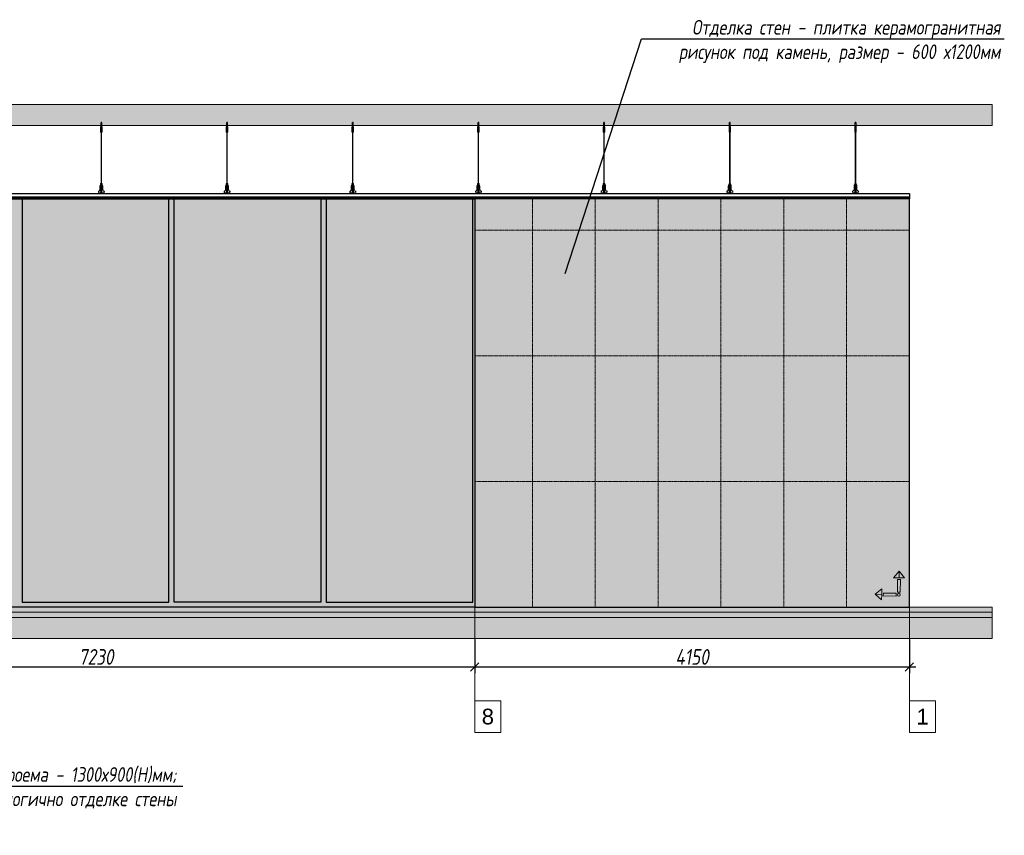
# Model space of a CAD drawing. Header units: millimetres. Extents: x -173851 to 481338, y -267897 to -21875.
# Tile 5 of 126: x -137654 to -128253, y -220273 to -212482. Entities that reach past the tile are written whole.
import ezdxf
from ezdxf import colors
from ezdxf.entities.mleader import LeaderData, LeaderLine
from ezdxf.math import Vec2, Vec3

# ---------------------------------------------------------------- set-up
doc = ezdxf.new("R2010")
doc.units = ezdxf.units.MM
doc.linetypes.add('DASHDOT', pattern=[25.4, 12.7, -6.35, 0, -6.35])
doc.layers.get('Defpoints').update_dxf_attribs({"color": 31})
for name, color, linetype, lineweight in [('3_RC_Ceiling', 253, 'Continuous', 5), ('A-DETL-GENF', 7, 'Continuous', 5), ('dim_pot', 183, 'Continuous', 9), ('meb', 26, 'Continuous', 15)]:
    doc.layers.add(name, color=color, linetype=linetype, lineweight=lineweight)
for name, color, linetype, lineweight, true_color in [('dim_per', 7, 'Continuous', 9, 0x172e00), ('dim_razv', 7, 'DASHDOT', 9, 0x0d1b0d), ('pol', 7, 'Continuous', 15, 0x55666d)]:
    doc.layers.add(name, color=color, linetype=linetype, lineweight=lineweight, true_color=true_color)
doc.styles.add('fl_iso paper', font='isocpeur.ttf', dxfattribs={"width": 0.8, "oblique": 10})
doc.styles.get("Standard").update_dxf_attribs({"font": 'arial.ttf'})
doc.dimstyles.new('In tre 1_50', dxfattribs={"dimtxt": 150, "dimasz": 80, "dimexe": 60, "dimexo": 10, "dimgap": 20, "dimtad": 1, "dimdec": 0, "dimrnd": 5, "dimzin": 0, "dimdsep": 46, "dimtxsty": 'fl_iso paper', "dimblk": 'OBLIQUE', "dimcen": 0, "dimdle": 60, "dimadec": 0, "dimazin": 0, "dimtfac": 1, "dimtdec": 0, "dimtofl": 0, "dimtmove": 1, "dimatfit": 1, "dimfxl": 40, "dimtolj": 1, "dimtzin": 0, "dimarcsym": 1})

# ---------------------------------------------------------------- blocks, each defined once
blk = doc.blocks.new('*U526')
at = {"layer": '3_RC_Ceiling', "ltscale": 20}
for p, q in [((490274.9, -64930.2), (490274.9, -64990.1)), ((490279.9, -64925.3), (490279.9, -64944.4)), ((490284.9, -64930.2), (490284.9, -64990.1)), ((490272.4, -64982.5), (490277.9, -64982.5)), ((490272.4, -65011), (490277.9, -65011)), ((490284.9, -64968.3), (490274.9, -64968.3)), ((490284.9, -64990.1), (490274.9, -64990.1)), ((490277.9, -64969.5), (490277.9, -64990.1)), ((490277.9, -65017.7), (490277.9, -64977)), ((490277.9, -65491.9), (490277.9, -65024)), ((490281.9, -64969.5), (490281.9, -64990.1)), ((490281.9, -65017.8), (490281.9, -64977)), ((490281.9, -64982.5), (490287.4, -64982.5)), ((490281.9, -65011), (490287.4, -65011)), ((490281.9, -65491.9), (490281.9, -65024)), ((490272.4, -65524.1), (490277.9, -65524.1)), ((490277.9, -65511.1), (490277.9, -65482.6)), ((490277.9, -65559.3), (490277.9, -65518.6)), ((490281.9, -65511.1), (490281.9, -65482.6)), ((490281.9, -65559.4), (490281.9, -65518.6)), ((490281.9, -65524.1), (490287.4, -65524.1)), ((490272.4, -65552.6), (490277.9, -65552.6)), ((490285.6, -65568.8), (490274.1, -65568.8)), ((490274.1, -65586.8), (490274.1, -65597.8)), ((490274.1, -65597.8), (490274.1, -65604.3)), ((490276.5, -65574.8), (490276.5, -65571.4)), ((490277.9, -65570.9), (490277, -65570.9)), ((490277.9, -65575.3), (490277, -65575.3)), ((490277.4, -65574.8), (490277.3, -65570.9)), ((490277.9, -65574.8), (490277.4, -65574.8)), ((490277.9, -65582.5), (490277.9, -65566.3)), ((490281.9, -65552.6), (490287.4, -65552.6)), ((490281.9, -65582.5), (490281.9, -65566.3)), ((490282.8, -65570.9), (490281.9, -65570.9)), ((490282.4, -65574.8), (490281.9, -65574.8)), ((490282.8, -65575.3), (490281.9, -65575.3)), ((490282.4, -65574.8), (490282.4, -65570.9)), ((490283.3, -65574.8), (490283.3, -65571.4)), ((490285.6, -65586.8), (490285.6, -65597.8)), ((490285.6, -65597.8), (490285.6, -65604.3))]:
    blk.add_line(p, q, dxfattribs=at)
at = {"layer": '3_RC_Ceiling', "ltscale": 20, "elevation": -5.1}
blk.add_lwpolyline([(490272.4, -64971.8), (490272.4, -65022.6, 0.311691), (490287.4, -65022.6), (490287.4, -64971.8, 0.333333)], format="xyb", close=True, dxfattribs=at)
at = {"layer": '3_RC_Ceiling', "ltscale": 20}
for points in [[(490282, -64977.5, 0.15158), (490281.9, -64977, 0.106977), (490281.4, -64976.6, 0.07462), (490280.7, -64976.3, 0.061287), (490279.9, -64976.2, 0.061287), (490279, -64976.3, 0.07462), (490278.3, -64976.6, 0.106977), (490277.9, -64977, 0.15158), (490277.7, -64977.5, 0.156429), (490277.9, -64978, 0.106977)], [(490282, -65017.3, -0.15158), (490281.9, -65017.7, -0.106977), (490281.4, -65018.2, -0.07462), (490280.7, -65018.5, -0.061287), (490279.9, -65018.6, -0.061287), (490279, -65018.5, -0.07462), (490278.3, -65018.2, -0.106977), (490277.9, -65017.7, -0.15158), (490277.7, -65017.3, -0.156429), (490277.9, -65016.8, -0.106977)], [(490282, -64977.5, -0.164855), (490281.9, -64978, -0.106977)], [(490281.9, -65016.8, -0.164855), (490282, -65017.3, -0.15158)], [(490282, -65519.1, 0.15158), (490281.9, -65518.6, 0.106977), (490281.4, -65518.2, 0.07462), (490280.7, -65517.9, 0.061287), (490279.9, -65517.8, 0.061287), (490279, -65517.9, 0.07462), (490278.3, -65518.2, 0.106977), (490277.8, -65518.6, 0.15158), (490277.7, -65519.1, 0.156429), (490277.9, -65519.6, 0.106977)], [(490282, -65519.1, -0.164855), (490281.9, -65519.6, -0.106977)], [(490287.4, -65524.7, -0.160742), (490293.9, -65538), (490293.9, -65568.4, 0.196304), (490301, -65585.9, -0.186577), (490301.9, -65587.9, 0.403263), (490303.4, -65589.3), (490303.4, -65589.3, 0.315299), (490304.8, -65588.4), (490305, -65587.7, -0.253979), (490306.1, -65586.8, -0.113914), (490306.5, -65586.8, -0.349227), (490307.7, -65588.2), (490307.7, -65590.4, -0.065543), (490307.5, -65591.7), (490306.1, -65596.9, -0.339454), (490296.4, -65604.3), (490263.3, -65604.3, -0.339454), (490253.6, -65596.9), (490252.2, -65591.7, -0.065543), (490252, -65590.4), (490252, -65588.2, -0.349227), (490253.2, -65586.8, -0.113914), (490253.6, -65586.8, -0.253979), (490254.7, -65587.7), (490254.9, -65588.4, 0.315299), (490256.4, -65589.3), (490256.4, -65589.3, 0.403263), (490257.9, -65587.9, -0.186577), (490258.7, -65585.9, 0.196304), (490265.9, -65568.4), (490265.9, -65538, -0.160742), (490272.4, -65524.7)], [(490285.6, -65588.8), (490286.4, -65588.8, 0.414214), (490286.9, -65588.3), (490286.9, -65587.3, 0.414214), (490286.4, -65586.8), (490273.4, -65586.8, 0.414214), (490272.9, -65587.3), (490272.9, -65588.3, 0.414214), (490273.4, -65588.8), (490274.1, -65588.8)], [(490285.6, -65595.8), (490286.4, -65595.8, -0.414214), (490286.9, -65596.3), (490286.9, -65597.3, -0.414214), (490286.4, -65597.8), (490273.4, -65597.8, -0.414214), (490272.9, -65597.3), (490272.9, -65596.3, -0.414214), (490273.4, -65595.8), (490274.1, -65595.8)], [(490285.6, -65604.3), (490285.6, -65605.3, -0.414214), (490282.6, -65608.3), (490277.1, -65608.3, -0.414214), (490274.1, -65605.3), (490274.1, -65604.3)], [(490282, -65558.9, -0.15158), (490281.9, -65559.3, -0.106977), (490281.4, -65559.8, -0.07462), (490280.7, -65560.1, -0.061287), (490279.9, -65560.2, -0.061287), (490279, -65560.1, -0.07462), (490278.3, -65559.8, -0.106977), (490277.8, -65559.3, -0.15158), (490277.7, -65558.9, -0.156429), (490277.9, -65558.4, -0.106977)], [(490281.9, -65558.4, -0.164855), (490282, -65558.9, -0.15158)]]:
    blk.add_lwpolyline(points, format="xyb", dxfattribs=at)
blk.add_lwpolyline([(490272.4, -65513.4), (490272.4, -65564.2, 0.311691), (490287.4, -65564.2), (490287.4, -65513.4, 0.333333)], format="xyb", close=True, dxfattribs=at)
at = {"layer": '3_RC_Ceiling', "ltscale": 20, "const_width": 2.22}
blk.add_lwpolyline([(490307.6, -65584.7, -1), (490312.1, -65584.7), (490312.1, -65586.3, -0.267949), (490311.4, -65587.5, 0.57735), (490311.4, -65589.9, -0.267949), (490312.1, -65591.1), (490312.1, -65593.7, -0.267949), (490311.4, -65594.9, 0.57735), (490311.4, -65597.3, -0.267949), (490312.1, -65598.5), (490312.1, -65601.2, -0.267949), (490311.4, -65602.4, 0.57735), (490311.4, -65604.8, -0.267949), (490312.1, -65606), (490312.1, -65608.8, -0.414214), (490310.7, -65610.2), (490304.5, -65610.2, -0.247529), (490303.3, -65609.6, 0.247529), (490302.2, -65609), (490298.3, -65609, 0.247529), (490297.1, -65609.6, -0.247529), (490296, -65610.2), (490282.3, -65610.2, -0.267949), (490281.1, -65609.5, 0.57735), (490278.7, -65609.5, -0.267949), (490277.5, -65610.2), (490263.7, -65610.2, -0.247529), (490262.6, -65609.6, 0.247529), (490261.4, -65609), (490257.6, -65609, 0.247529), (490256.4, -65609.6, -0.247529), (490255.3, -65610.2), (490249, -65610.2, -0.414214), (490247.6, -65608.8), (490247.6, -65606, -0.267949), (490248.3, -65604.8, 0.57735), (490248.3, -65602.4, -0.267949), (490247.6, -65601.2), (490247.6, -65598.5, -0.267949), (490248.3, -65597.3, 0.57735), (490248.3, -65594.9, -0.267949), (490247.6, -65593.7), (490247.6, -65591.1, -0.267949), (490248.3, -65589.9, 0.57735), (490248.3, -65587.5, -0.267949), (490247.6, -65586.3), (490247.6, -65584.7, -1), (490252.1, -65584.7, -1)], format="xyb", dxfattribs=at)
at = {"layer": '3_RC_Ceiling', "ltscale": 20, "flags": 128}
blk.add_lwpolyline([(490285.6, -65586.8, -0.414214), (490286.1, -65586.3), (490286.6, -65586.3), (490286.6, -65573.3), (490286.1, -65573.3, -0.414214), (490285.6, -65572.8), (490285.6, -65567.9), (490274.1, -65567.9), (490274.1, -65572.8, -0.414214), (490273.6, -65573.3), (490273.1, -65573.3), (490273.1, -65586.3), (490273.6, -65586.3, -0.414214), (490274.1, -65586.8)], format="xyb", dxfattribs=at)
at = {"layer": '3_RC_Ceiling', "ltscale": 20}
for centre in [(490279.9, -64986.2), (490279.9, -65006.2), (490279.9, -65527.8), (490279.9, -65547.8)]:
    blk.add_circle(centre, 1.6, dxfattribs=at)
for centre, radius, start, end in [((490279.9, -64996.2), 2.8, 131.81165, 228.19115), ((490279.9, -64996.2), 2.8, 131.81165, 228.19115), ((490279.9, -64996.2), 2.8, 48.19102, 131.81165), ((490279.9, -64996.2), 2.8, 228.19115, 311.81178), ((490279.9, -64996.2), 2.8, 311.81178, 48.19102), ((490277, -65571.4), 0.5, 90.0014, 180.0014), ((490277, -65574.8), 0.5, 180.0014, 270.0014), ((490279.9, -65537.8), 2.8, 131.81165, 228.19115), ((490279.9, -65537.8), 2.8, 131.81165, 228.19115), ((490278.4, -65582.5), 0.531, 180.0014, 219.64067), ((490279.9, -65537.8), 2.8, 48.19102, 131.81165), ((490279.9, -65537.8), 2.8, 228.19115, 311.81178), ((490279.1, -65581.9), 1.44, 219.64067, 243.43635), ((490279.6, -65581), 2.48, 243.43635, 258.30048), ((490279.9, -65579.5), 3.99, 258.30048, 270.0014), ((490279.9, -65579.5), 3.99, 270.0014, 281.70232), ((490280.2, -65581), 2.48, 281.70232, 296.56645), ((490280.6, -65581.9), 1.44, 296.56645, 320.36213), ((490279.9, -65537.8), 2.8, 311.81178, 48.19102), ((490281.3, -65582.5), 0.531, 320.36213, 0.0014), ((490282.8, -65571.4), 0.5, 0.0014, 90.0014), ((490282.8, -65574.8), 0.5, 270.0014, 0.0014)]:
    blk.add_arc(centre, radius, start, end, dxfattribs=at)
blk = doc.blocks.new('*U523')
at = {"layer": '3_RC_Ceiling'}
blk.add_blockref('*U526', (-490279.9, 65157.8, 2.5), dxfattribs=at)
blk = doc.blocks.new('*U524')
at = {"color": 0, "linetype": 'ByBlock', "lineweight": -2, "transparency": 16777216}
for p in [(0, 0), (1200, 0), (2400, 0), (3600, 0), (4800, 0), (6000, 0), (7200, 0), (8400, 0), (9600, 0), (10800, 0), (12000, 0), (13200, 0), (14400, 0), (15600, 0), (16800, 0), (18000, 0), (19200, 0), (20400, 0), (21600, 0), (22800, 0)]:
    blk.add_blockref('*U523', p, dxfattribs=at)
blk = doc.blocks.new('*U611')
at = {"layer": 'dim_razv', "color": 253, "ltscale": 0.3, "transparency": 33554687}
blk.add_lwpolyline([(0, -2000), (0, 1900)], dxfattribs=at)
blk = doc.blocks.new('*U612')
at = {"layer": 'dim_pot', "color": 0, "linetype": 'ByBlock', "lineweight": -2, "transparency": 16777216}
for p in [(-3000, 0), (-2400, 0), (-1800, 0), (-1200, 0), (-600, 0), (0, 0)]:
    blk.add_blockref('*U611', p, dxfattribs=at)
blk = doc.blocks.new('1')
at = {"layer": 'pol', "linetype": 'ByBlock'}
h = blk.add_hatch(color=1, dxfattribs=at)
h.paths.add_polyline_path([(35776.4, 73135.4), (35803.1, 73135.4), (35803.1, 73259), (35776.4, 73259)])
h.paths.add_polyline_path([(35789.8, 73274.6), (35843.2, 73274.6), (35789.8, 73338.2)])
h.paths.add_polyline_path([(35789.8, 73274.6), (35736.3, 73274.6), (35789.8, 73338.2)])
edge = h.paths.add_edge_path()
edge.add_arc((35789.8, 73110.5), 13.4, 0, 360)
h = blk.add_hatch(color=1, dxfattribs=at)
h.paths.add_polyline_path([(35813.3, 73097.1), (35813.3, 73123.9), (35936.9, 73123.9), (35936.9, 73097.1)])
h.paths.add_polyline_path([(35952.5, 73110.5), (35952.5, 73164), (36016.1, 73110.5)])
h.paths.add_polyline_path([(35952.5, 73110.5), (35952.5, 73057), (36016.1, 73110.5)])
at = {"layer": 'pol', "color": 1, "linetype": 'ByBlock'}
for points in [[(35789.8, 73274.6), (35736.3, 73274.6), (35789.8, 73338.2), (35789.8, 73274.6)], [(35789.8, 73274.6), (35843.2, 73274.6), (35789.8, 73338.2), (35789.8, 73274.6)], [(35952.5, 73110.5), (35952.5, 73164), (36016.1, 73110.5), (35952.5, 73110.5)], [(35952.5, 73110.5), (35952.5, 73057), (36016.1, 73110.5), (35952.5, 73110.5)]]:
    blk.add_lwpolyline(points, dxfattribs=at)
for points in [[(35776.4, 73135.4), (35803.1, 73135.4), (35803.1, 73259), (35776.4, 73259)], [(35813.3, 73097.1), (35813.3, 73123.9), (35936.9, 73123.9), (35936.9, 73097.1)]]:
    blk.add_lwpolyline(points, close=True, dxfattribs=at)
blk.add_circle((35789.8, 73110.5), 13.4, dxfattribs=at)
blk = doc.blocks.new('_Oblique')
at = {"color": 0, "linetype": 'ByBlock', "lineweight": -2}
blk.add_line((-0.5, -0.5), (0.5, 0.5), dxfattribs=at)
blk = doc.blocks.new('*D618')
at = {"layer": 'Defpoints', "color": 0, "linetype": 'ByBlock', "transparency": 16777216}
for p in [(-140539.2, -218393), (-133309.2, -218393), (-133309.2, -218664.2)]:
    blk.add_point(p, dxfattribs=at)
at = {"layer": 'dim_razv', "color": 0, "linetype": 'ByBlock', "lineweight": -2, "transparency": 16777216}
for p, q in [((-140539.2, -218403), (-140539.2, -218724.2)), ((-133309.2, -218403), (-133309.2, -218724.2)), ((-140599.2, -218664.2), (-133249.2, -218664.2))]:
    blk.add_line(p, q, dxfattribs=at)
at = {"layer": 'dim_razv', "color": 0, "linetype": 'ByBlock', "lineweight": -2, "transparency": 16777216, "xscale": 80, "yscale": 80, "zscale": 80, "rotation": 180}
blk.add_blockref('_Oblique', (-140539.2, -218664.2), dxfattribs=at)
at = {"layer": 'dim_razv', "color": 0, "linetype": 'ByBlock', "lineweight": -2, "transparency": 16777216, "xscale": 80, "yscale": 80, "zscale": 80}
blk.add_blockref('_Oblique', (-133309.2, -218664.2), dxfattribs=at)
at = {"layer": 'dim_razv', "color": 0, "linetype": 'ByBlock', "transparency": 16777216, "insert": (-136924.2, -218569.2), "char_height": 150, "attachment_point": 5, "style": 'fl_iso paper'}
blk.add_mtext('\\A1;7230', dxfattribs=at)
blk = doc.blocks.new('*D619')
at = {"layer": 'Defpoints', "color": 0, "linetype": 'ByBlock', "transparency": 16777216}
for p in [(-133309.2, -218393), (-129159.2, -218393), (-129159.2, -218664.2)]:
    blk.add_point(p, dxfattribs=at)
at = {"layer": 'dim_razv', "color": 0, "linetype": 'ByBlock', "lineweight": -2, "transparency": 16777216}
for p, q in [((-133309.2, -218403), (-133309.2, -218724.2)), ((-129159.2, -218403), (-129159.2, -218724.2)), ((-133369.2, -218664.2), (-129099.2, -218664.2))]:
    blk.add_line(p, q, dxfattribs=at)
at = {"layer": 'dim_razv', "color": 0, "linetype": 'ByBlock', "lineweight": -2, "transparency": 16777216, "xscale": 80, "yscale": 80, "zscale": 80, "rotation": 180}
blk.add_blockref('_Oblique', (-133309.2, -218664.2), dxfattribs=at)
at = {"layer": 'dim_razv', "color": 0, "linetype": 'ByBlock', "lineweight": -2, "transparency": 16777216, "xscale": 80, "yscale": 80, "zscale": 80}
blk.add_blockref('_Oblique', (-129159.2, -218664.2), dxfattribs=at)
at = {"layer": 'dim_razv', "color": 0, "linetype": 'ByBlock', "transparency": 16777216, "insert": (-131234.2, -218569.2), "char_height": 150, "attachment_point": 5, "style": 'fl_iso paper'}
blk.add_mtext('\\A1;4150', dxfattribs=at)

msp = doc.modelspace()

# ---------------------------------------------------------------- hatches: boundary and pattern name
at = {"linetype": 'ByBlock'}
h = msp.add_hatch(color=252, dxfattribs=at)
h.dxf.hatch_style = 1
h.paths.add_polyline_path([(-134729.2, -218047), (-133329.2, -218047), (-133329.2, -214193), (-134729.2, -214193)], flags=16)
h.paths.add_polyline_path([(-136179.2, -214193), (-134779.2, -214193), (-134779.2, -218047), (-136179.2, -218047)], flags=16)
h.paths.add_polyline_path([(-137629.2, -218047), (-136229.2, -218047), (-136229.2, -214193), (-137629.2, -214193)], flags=16)
h.paths.add_polyline_path([(-139074.2, -214193), (-137679.2, -214193), (-137679.2, -218047), (-139074.2, -218047)], flags=16)
h.paths.add_polyline_path([(-140519.2, -218047), (-139124.2, -218047), (-139124.2, -214193), (-140519.2, -214193)], flags=16)
h.paths.add_polyline_path([(-140539.2, -214193), (-133309.2, -214193), (-133309.2, -218093), (-140539.2, -218093)])
at = {"lineweight": 13}
h = msp.add_hatch(color=253, dxfattribs=at)
h.dxf.hatch_style = 1
h.set_gradient(color1=(0, 18, 71), color2=(216, 219, 228), name='INVCURVED')
h.paths.add_polyline_path([(-134729.2, -218047), (-133329.2, -218047), (-133329.2, -214193), (-134729.2, -214193)])
h.paths.add_polyline_path([(-136179.2, -214193), (-134779.2, -214193), (-134779.2, -218047), (-136179.2, -218047)])
h.paths.add_polyline_path([(-137629.2, -218047), (-136229.2, -218047), (-136229.2, -214193), (-137629.2, -214193)])
h.paths.add_polyline_path([(-139074.2, -214193), (-137679.2, -214193), (-137679.2, -218047), (-139074.2, -218047)])
h.paths.add_polyline_path([(-140519.2, -218047), (-139124.2, -218047), (-139124.2, -214193), (-140519.2, -214193)])
at = {"layer": 'A-DETL-GENF'}
h = msp.add_hatch(dxfattribs=at)
h.set_pattern_fill('ANSI35', color=256, scale=20, style=0)
h.set_pattern_definition([(45, (-273615.07, -221132.36), (-89.80256, 89.80256), []), (45, (-273525.27, -221132.36), (-89.80256, 89.80256), [158.75, -31.75, 0, -31.75])])
h.paths.add_polyline_path([(-153540.9, -213493), (-128370.2, -213493), (-128370.2, -213293), (-153540.9, -213293)])
h = msp.add_hatch(dxfattribs=at)
h.set_pattern_fill('AR-CONC', color=256, style=0)
h.set_pattern_definition([(50, (-273615.07, -225934.18), (182.18467, -15.93909), [19.05, -209.55]), (355, (-273615.07, -225934.18), (-35.24342, 191.05685), [15.24, -167.64058]), (100.45144, (-273599.89, -225935.51), (146.94125, 175.11775), [16.19, -178.09024]), (46.1842, (-273615.07, -225883.38), (271.07904, -42.04233), [28.575, -314.325]), (96.63556, (-273592.48, -225886.89), (237.40413, 247.42612), [24.285, -267.1356]), (351.18415, (-273615.07, -225883.38), (237.40413, 247.4261), [22.85997, -251.45973]), (21, (-273589.67, -225896.08), (151.61439, -102.2652), [19.05, -209.55]), (326, (-273589.67, -225896.08), (61.80203, 184.18797), [15.24, -167.64]), (71.45144, (-273577.04, -225904.6), (213.41642, 81.92277), [16.19, -178.08994]), (37.5, (-273615.07, -225934.18), (3.088603, 84.55504), [0, -165.608, 0, -170.18, 0, -168.275]), (7.5, (-273615.07, -225934.18), (66.81966, 100.180575), [0, -97.028, 0, -161.798, 0, -64.135]), (327.5, (-273671.714, -225934.18), (135.590595, -5.728744), [0, -63.5, 0, -198.12, 0, -262.89]), (317.5, (-273697.11, -225934.18), (148.12918, 25.42649), [0, -82.55, 0, -131.572, 0, -186.69])])
h.paths.add_polyline_path([(-153540.9, -218143), (-128370.2, -218143), (-128370.2, -218093), (-153540.9, -218093)])
h = msp.add_hatch(dxfattribs=at)
h.set_pattern_fill('ANSI35', color=256, scale=10, style=0)
h.set_pattern_definition([(45, (-273615.07, -225934.18), (-44.90128, 44.90128), []), (45, (-273570.17, -225934.18), (-44.90128, 44.90128), [79.375, -15.875, 0, -15.875])])
h.paths.add_polyline_path([(-128370.2, -218193), (-153540.9, -218193), (-153540.9, -218143), (-128370.2, -218143)])
h = msp.add_hatch(dxfattribs=at)
h.set_pattern_fill('ANSI35', color=256, scale=20, style=0)
h.set_pattern_definition([(45, (-273615.07, -225934.18), (-89.80256, 89.80256), []), (45, (-273525.27, -225934.18), (-89.80256, 89.80256), [158.75, -31.75, 0, -31.75])])
h.paths.add_polyline_path([(-153540.9, -218393), (-128370.2, -218393), (-128370.2, -218193), (-153540.9, -218193)])
at = {"layer": 'dim_razv', "true_color": 0xffffff, "transparency": 33554687}
h = msp.add_hatch(dxfattribs=at)
h.set_pattern_fill('AR-SAND', scale=3, angle=315)
h.paths.add_polyline_path([(-151289.2, -215813), (-152699.2, -215813), (-152699.2, -218093), (-151289.2, -218093)], flags=16)
h.paths.add_polyline_path([(-143409.2, -218093), (-140539.2, -218093), (-140539.2, -214193), (-143409.2, -214193)])
h.paths.add_polyline_path([(-143979.2, -214193), (-143409.2, -214193), (-143409.2, -218093), (-143979.2, -218093)])
h.paths.add_polyline_path([(-144539.2, -218093), (-143979.2, -218093), (-143979.2, -214193), (-144539.2, -214193)])
h.paths.add_polyline_path([(-147509.2, -214193), (-144539.2, -214193), (-144539.2, -218093), (-147509.2, -218093)])
h.paths.add_polyline_path([(-148229.2, -218093), (-147509.2, -218093), (-147509.2, -214193), (-148229.2, -214193)])
h.paths.add_polyline_path([(-153059.2, -214193), (-148229.2, -214193), (-148229.2, -218093), (-153059.2, -218093)])
h.paths.add_polyline_path([(-133309.2, -218093), (-129159.2, -218093), (-129159.2, -214193), (-133309.2, -214193)])

# ---------------------------------------------------------------- linework, layer by layer
at = {"lineweight": 13}
for points in [[(-153540.9, -213493), (-128370.2, -213493), (-128370.2, -213293), (-153540.9, -213293)], [(-153540.9, -218143), (-128370.2, -218143), (-128370.2, -218093), (-153540.9, -218093)], [(-128370.2, -218193), (-153540.9, -218193), (-153540.9, -218143), (-128370.2, -218143)], [(-153540.9, -218393), (-128370.2, -218393), (-128370.2, -218193), (-153540.9, -218193)]]:
    msp.add_lwpolyline(points, close=True, dxfattribs=at)
at = {"linetype": 'ByBlock'}
for points in [[(-153059.2, -214143), (-129159.2, -214143), (-129159.2, -214178), (-153059.2, -214178)], [(-129159.2, -214193), (-153059.2, -214193), (-153059.2, -214178), (-129159.2, -214178)], [(-140539.2, -214193), (-133309.2, -214193), (-133309.2, -218093), (-140539.2, -218093)], [(-137629.2, -218047), (-136229.2, -218047), (-136229.2, -214193), (-137629.2, -214193)], [(-136179.2, -214193), (-134779.2, -214193), (-134779.2, -218047), (-136179.2, -218047)], [(-134729.2, -218047), (-133329.2, -218047), (-133329.2, -214193), (-134729.2, -214193)], [(-133309.2, -218093), (-129159.2, -218093), (-129159.2, -214193), (-133309.2, -214193)]]:
    msp.add_lwpolyline(points, close=True, dxfattribs=at)
at = {"layer": 'dim_razv', "color": 253, "ltscale": 0.3, "transparency": 33554687}
for points in [[(-133309.2, -214493), (-129159.2, -214493)], [(-133309.2, -215693), (-129159.2, -215693)], [(-133309.2, -216893), (-129159.2, -216893)]]:
    msp.add_lwpolyline(points, dxfattribs=at)
at = {"layer": 'meb', "color": 10}
for points in [[(-133309.2, -217985.7), (-133309.2, -219289.9)], [(-129159.2, -217985.7), (-129159.2, -219289.9)]]:
    msp.add_lwpolyline(points, dxfattribs=at)
for points in [[(-133309.2, -219289.9), (-133059.2, -219289.9), (-133059.2, -218989.9), (-133309.2, -218989.9)], [(-129159.2, -219289.9), (-128909.2, -219289.9), (-128909.2, -218989.9), (-129159.2, -218989.9)]]:
    msp.add_lwpolyline(points, close=True, dxfattribs=at)

# ---------------------------------------------------------------- block references
at = {"linetype": 'ByBlock'}
msp.add_blockref('*U524', (-152474.3, -213690.5, -2.5), dxfattribs=at)
at = {"linetype": 'ByBlock', "xscale": 0.9938708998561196, "yscale": 0.9938708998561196, "zscale": 0.9938708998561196, "rotation": 89.09272680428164}
msp.add_blockref('1', (-57170.9, -254691.4), dxfattribs=at)
at = {"layer": 'dim_pot', "linetype": 'ByBlock'}
msp.add_blockref('*U612', (-129759.2, -216093), dxfattribs=at)

# ---------------------------------------------------------------- texts
at = {"layer": 'meb', "color": 10, "char_height": 150, "attachment_point": 5}
for s, insert in [('8', (-133184.2, -219139.9)), ('1', (-129034.2, -219139.9))]:
    msp.add_mtext_dynamic_manual_height_columns(s, width=165.776, gutter_width=12.5, heights=[0], dxfattribs=dict(at, insert=insert))

# ---------------------------------------------------------------- dimensions: what is measured, and where the dimension line sits
at = {"layer": 'dim_razv', "linetype": 'ByBlock'}
for base, p1, p2, picture, middle in [((-133309.2, -218664.2), (-140539.2, -218393), (-133309.2, -218393), '*D618', (-136924.2, -218569.2)), ((-129159.2, -218664.2), (-133309.2, -218393), (-129159.2, -218393), '*D619', (-131234.2, -218569.2))]:
    dim = msp.add_linear_dim(base=base, p1=p1, p2=p2, dimstyle='In tre 1_50', dxfattribs=at)
    dim.commit()
    dim.dimension.update_dxf_attribs({"geometry": picture, "text_midpoint": middle})

# ---------------------------------------------------------------- leaders
at = {"layer": 'dim_per', "linetype": 'ByBlock'}
ml = msp.add_multileader_mtext('Standard', dxfattribs=at)
ml.set_content('Отделка стен - плитка керамогранитная\\Pрисунок под камень, размер - 600 х1200мм', color=256, style='fl_iso paper')
ml.set_leader_properties()
ml.build(insert=Vec2(0, 0))
ml.multileader.update_dxf_attribs({"text_left_attachment_type": 6, "text_right_attachment_type": 6, "dogleg_length": 252.8})
ctx = ml.context
ctx.base_point, ctx.char_height, ctx.plane_origin = Vec3(-131463.4, -212666.7), 140, Vec3(-132300.7, -216967.3)
ctx.left_attachment, ctx.right_attachment, ctx.text_align_type = 6, 6, 2
notes = []
notes.append((ctx, [(0, (1, 1, 0), (-131716.2, -212666.7), (1, 0), 252.8, [(0, [(-132446.3, -214909.4)], 0, [])])]))
ctx.mtext.insert, ctx.mtext.alignment, ctx.mtext.flow_direction = Vec3(-128290.4, -212484.7), 3, 5
ml = msp.add_multileader_mtext('Standard', dxfattribs=at)
ml.set_content('Отверстие с заполнением И-73, размер проема - 1300х900(Н)мм;\\Pотделка дверцы (тех.лючка) аналогично отделке стены', color=256, style='fl_iso paper')
ml.set_leader_properties()
ml.build(insert=Vec2(0, 0))
ml.multileader.update_dxf_attribs({"text_left_attachment_type": 6, "text_right_attachment_type": 6, "dogleg_length": 252.8})
ctx = ml.context
ctx.base_point, ctx.char_height, ctx.plane_origin = Vec3(-140945.4, -219803.9), 140, Vec3(-142841, -218232.2)
ctx.left_attachment, ctx.right_attachment, ctx.text_align_type = 6, 6, 2
notes.append((ctx, [(0, (1, 1, 0), (-141198.1, -219803.9), (1, 0), 252.8, [(0, [(-141581.7, -217135.9)], 0, [])])]))
ctx.mtext.insert, ctx.mtext.width, ctx.mtext.alignment, ctx.mtext.flow_direction = Vec3(-136156.5, -219621.9), 4907.212, 3, 5
for ctx, leaders in notes:
    for number, flags, end, landing, length, lines in leaders:
        leader = LeaderData()
        leader.index, (leader.has_last_leader_line, leader.has_dogleg_vector, leader.attachment_direction) = number, flags
        leader.last_leader_point, leader.dogleg_vector, leader.dogleg_length = Vec3(end), Vec3(landing), length
        for number, points, colour, breaks in lines:
            line = LeaderLine()
            line.index, line.vertices, line.color, line.breaks = number, Vec3.list(points), colors.encode_raw_color(colour), breaks
            leader.lines.append(line)
        ctx.leaders.append(leader)

doc.saveas('drawing.dxf')
